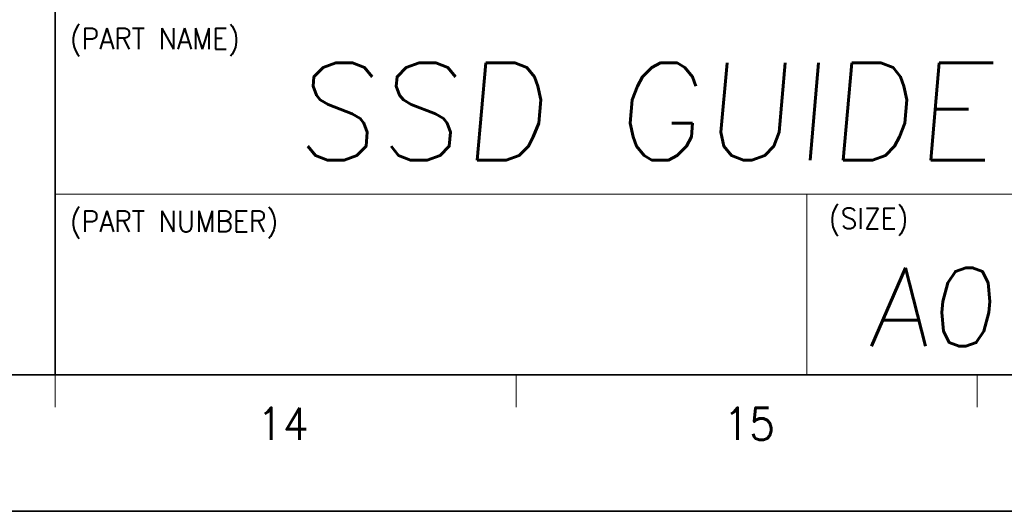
# Model space of a CAD drawing. Header units: millimetres. Extents: x 4497 to 11741, y 5958 to 12619.
# Tile 116 of 256: x 5467 to 5619, y 7598 to 7674. Entities that reach past the tile are written whole.
import ezdxf
from ezdxf.enums import TextEntityAlignment as Align

# ---------------------------------------------------------------- set-up
doc = ezdxf.new("R2010")
doc.units = ezdxf.units.MM
doc.header["$LTSCALE"] = 0.8
doc.layers.get('0').update_dxf_attribs({"linetype": 'CONTINUOUS', "lineweight": 0})
doc.layers.add('2', color=3, linetype='CONTINUOUS', lineweight=0)
doc.styles.add('GHS', font='romans', dxfattribs={"height": 2, "bigfont": 'whgtxt'})
doc.styles.get("Standard").update_dxf_attribs({"font": 'romans.shx', "width": 0.8, "oblique": 5, "bigfont": 'whgtxt.shx'})

msp = doc.modelspace()

# ---------------------------------------------------------------- linework, layer by layer
at = {"color": 7, "linetype": 'Continuous', "lineweight": 35}
for p, q in [((5472.315, 7619.36), (5472.315, 7797.411)), ((4546.45, 7619.36), (5685.977, 7619.36))]:
    msp.add_line(p, q, dxfattribs=at)
at = {"color": 7, "linetype": 'Continuous'}
for p, q in [((5472.315, 7647.228), (5685.977, 7647.228)), ((5588.436, 7619.36), (5588.436, 7647.228)), ((5472.315, 7619.36), (5685.977, 7619.36)), ((5472.315, 7619.36), (5685.977, 7619.36)), ((5472.315, 7614.379), (5472.315, 7619.36)), ((5521.024, 7619.36), (5685.977, 7619.36)), ((5543.536, 7614.379), (5543.536, 7619.36)), ((5614.756, 7614.379), (5614.756, 7619.36))]:
    msp.add_line(p, q, dxfattribs=at)
at = {"color": 7, "linetype": 'Continuous', "lineweight": 35}
msp.add_lwpolyline([(5707.723, 8438.294), (4519.723, 8438.294), (4519.723, 7598.294), (5707.723, 7598.294)], close=True, dxfattribs=at)

# ---------------------------------------------------------------- texts
at = {"color": 7, "linetype": 'Continuous', "width": 0.933333}
for s, height, p in [('(PART NAME)', 3.23025, (5474.591, 7672.875)), ('(PART NUMBER)', 3.23025, (5474.591, 7644.686)), ('(SIZE)', 3.2303, (5591.849, 7645.105))]:
    msp.add_text(s, height=height, dxfattribs=at).set_placement(p, align=Align.TOP_LEFT)
for s, p in [('14', (5507.488, 7611.792)), ('15', (5579.545, 7611.792))]:
    msp.add_text(s, height=4.9805, dxfattribs=at).set_placement(p, align=Align.MIDDLE_CENTER)
at = {"layer": '2', "style": 'GHS', "oblique": 5}
for s, height, p in [('SSD GUIDE TOP', 15, (5509.239, 7652.505)), ('A0', 12.1196, (5597.951, 7623.766))]:
    msp.add_text(s, height=height, dxfattribs=at).set_placement(p)

doc.saveas('drawing.dxf')
